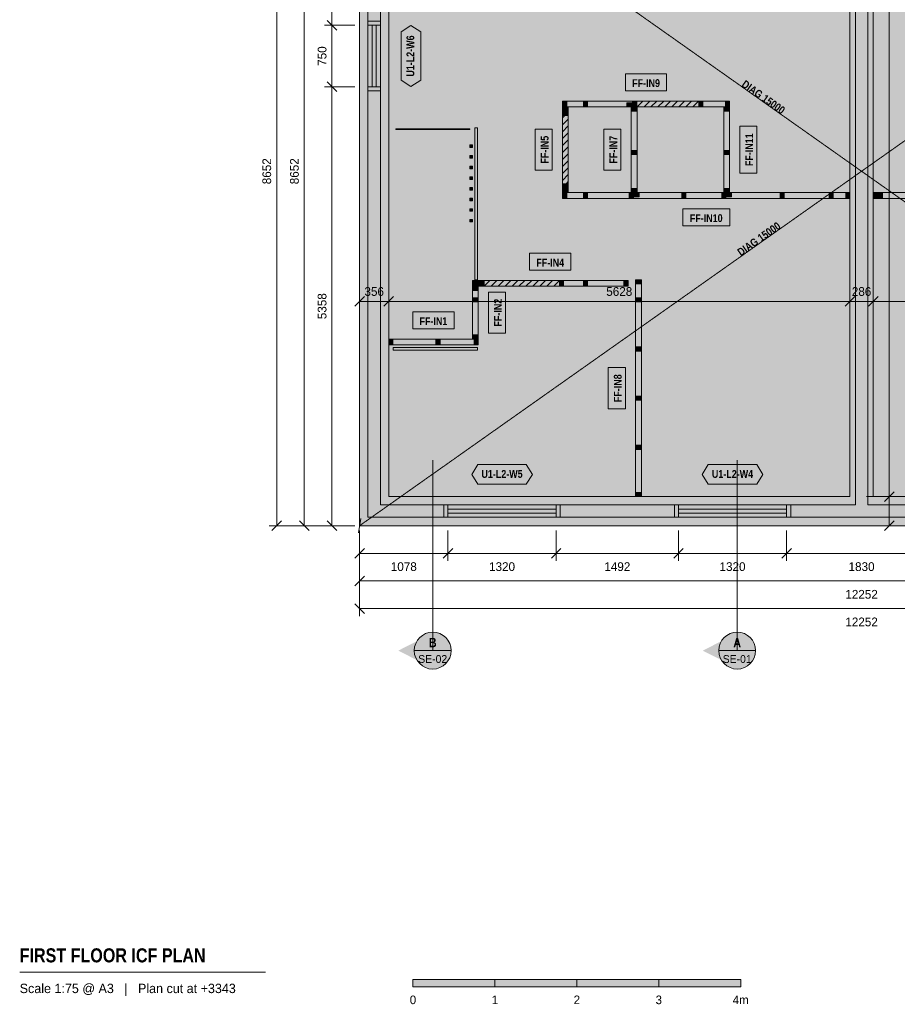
# Model space of a CAD drawing. Header units: millimetres. Extents: x -4149 to 16626, y -5842 to 13682.
# Tile 1 of 4: x -4149 to 6562, y -5842 to 6176. Entities that reach past the tile are written whole.
import ezdxf
from ezdxf.enums import TextEntityAlignment as Align

# ---------------------------------------------------------------- set-up
doc = ezdxf.new("R2010")
doc.units = ezdxf.units.MM
doc.linetypes.add('DASHED', pattern=[1.524, 1.27, -0.254])
for name, color, linetype in [('FILL-C_B2B2B5', 7, 'Continuous'), ('FILL-EPS', 7, 'Continuous'), ('FILL-INK', 7, 'Continuous'), ('FILL-RED', 7, 'Continuous'), ('FILL-TEAL_DK', 7, 'Continuous'), ('FILL-TIMBER', 7, 'Continuous'), ('FILL-WHITE', 7, 'Continuous'), ('LINE-C_85297A', 7, 'Continuous'), ('LINE-C_85297A-DASH', 7, 'DASHED'), ('LINE-INK', 7, 'Continuous'), ('LINE-INK-DASH', 7, 'DASHED'), ('LINE-RED', 7, 'Continuous'), ('LINE-RED-DASH', 7, 'DASHED'), ('LINE-STEEL_GREY', 7, 'Continuous'), ('LINE-STEEL_GREY-DASH', 7, 'DASHED'), ('LINE-TEAL_DK', 7, 'Continuous'), ('LINE-TIMBER_DK', 7, 'Continuous'), ('TEXT-C_85297A', 7, 'Continuous'), ('TEXT-INK', 7, 'Continuous'), ('TEXT-RED', 7, 'Continuous'), ('TEXT-STEEL_GREY', 7, 'Continuous'), ('TEXT-TEAL_DK', 7, 'Continuous')]:
    doc.layers.add(name, color=color, linetype=linetype)
doc.styles.add('OpenSansCondensed-Bold', font='OpenSansCondensed-Bold.ttf')

msp = doc.modelspace()

# ---------------------------------------------------------------- hatches: boundary and pattern name
at = {"layer": 'FILL-C_B2B2B5', "true_color": 0xb2b2b5}
h = msp.add_hatch(color=256, dxfattribs=at)
h.dxf.hatch_style = 1
h.paths.add_polyline_path([(12151, 8551), (12151, 102), (102, 102), (102, 8551)])
h.paths.add_polyline_path([(11998, 254), (11998, 8398), (6202, 8398), (6202, 254)], flags=0)
h.paths.add_polyline_path([(254, 8398), (254, 254), (6050, 254), (6050, 8398)], flags=0)
at = {"layer": 'FILL-EPS', "true_color": 0xccffff}
h = msp.add_hatch(color=256, dxfattribs=at)
h.dxf.hatch_style = 1
h.paths.add_polyline_path([(0, 8652), (12252, 8652), (12252, 0), (0, 0)])
h.paths.add_polyline_path([(102, 8551), (102, 102), (12151, 102), (12151, 8551)], flags=0)
h = msp.add_hatch(color=256, dxfattribs=at)
h.dxf.hatch_style = 1
h.paths.add_polyline_path([(6050, 8398), (6050, 254), (254, 254), (254, 8398)])
h.paths.add_polyline_path([(5983, 356), (5983, 8297), (356, 8297), (356, 356)], flags=0)
h = msp.add_hatch(color=256, dxfattribs=at)
h.dxf.hatch_style = 1
h.paths.add_polyline_path([(6202, 254), (6202, 8398), (11998, 8398), (11998, 254)])
h.paths.add_polyline_path([(11897, 8297), (6269, 8297), (6269, 356), (11897, 356)], flags=0)
at = {"layer": 'FILL-INK', "true_color": 0x14141a}
h = msp.add_hatch(color=256, dxfattribs=at)
h.dxf.hatch_style = 1
h.paths.add_polyline_path([(651, -5630), (1651, -5630), (1651, -5540), (651, -5540)])
h = msp.add_hatch(color=256, dxfattribs=at)
h.dxf.hatch_style = 1
h.paths.add_polyline_path([(2651, -5630), (3651, -5630), (3651, -5540), (2651, -5540)])
at = {"layer": 'FILL-RED', "true_color": 0xb81a1f}
h = msp.add_hatch(color=256, dxfattribs=at)
h.dxf.hatch_style = 1
h.paths.add_polyline_path([(472, -1525), (892, -1739), (892, -1311)])
h = msp.add_hatch(color=256, dxfattribs=at)
h.dxf.hatch_style = 1
h.paths.add_polyline_path([(4188, -1525), (4608, -1739), (4608, -1311)])
at = {"layer": 'FILL-TEAL_DK', "true_color": 0x006b5c}
h = msp.add_hatch(color=256, dxfattribs=at)
h.dxf.hatch_style = 1
h.paths.add_polyline_path([(102, 6158), (254, 6158), (254, 6108), (102, 6108)])
h = msp.add_hatch(color=256, dxfattribs=at)
h.dxf.hatch_style = 1
h.paths.add_polyline_path([(102, 5358), (254, 5358), (254, 5307), (102, 5307)])
h = msp.add_hatch(color=256, dxfattribs=at)
h.dxf.hatch_style = 1
h.paths.add_polyline_path([(1029, 102), (1029, 102), (1029, 254), (1029, 254), (1029, 254), (1029, 254), (1078, 254), (1078, 254), (1078, 254), (1078, 254), (1078, 102), (1078, 102), (1078, 102), (1078, 102), (1029, 102), (1029, 102)])
h = msp.add_hatch(color=256, dxfattribs=at)
h.dxf.hatch_style = 1
h.paths.add_polyline_path([(2399, 254), (2448, 254), (2448, 102), (2399, 102)])
h = msp.add_hatch(color=256, dxfattribs=at)
h.dxf.hatch_style = 1
h.paths.add_polyline_path([(3841, 254), (3891, 254), (3891, 102), (3841, 102)])
h = msp.add_hatch(color=256, dxfattribs=at)
h.dxf.hatch_style = 1
h.paths.add_polyline_path([(5211, 254), (5261, 254), (5261, 102), (5211, 102)])
at = {"layer": 'FILL-TIMBER', "true_color": 0xeddbb8}
h = msp.add_hatch(color=256, dxfattribs=at)
h.dxf.hatch_style = 1
h.paths.add_polyline_path([(2528, 5113), (2492, 5113), (2478, 5113), (2478, 5133), (2478, 5183), (2513, 5183), (2528, 5183), (2528, 5163)])
h = msp.add_hatch(color=256, dxfattribs=at)
h.dxf.hatch_style = 1
h.paths.add_polyline_path([(2781, 5113), (2745, 5113), (2731, 5113), (2731, 5133), (2731, 5183), (2766, 5183), (2781, 5183), (2781, 5163)])
h = msp.add_hatch(color=256, dxfattribs=at)
h.dxf.hatch_style = 1
h.paths.add_polyline_path([(3382, 5113), (3347, 5113), (3332, 5113), (3332, 5133), (3332, 5183), (3367, 5183), (3382, 5183), (3382, 5163)])
h = msp.add_hatch(color=256, dxfattribs=at)
h.dxf.hatch_style = 1
h.paths.add_polyline_path([(4190, 5113), (4155, 5113), (4140, 5113), (4140, 5133), (4140, 5183), (4175, 5183), (4190, 5183), (4190, 5163)])
h = msp.add_hatch(color=256, dxfattribs=at)
h.dxf.hatch_style = 1
h.paths.add_polyline_path([(4513, 5113), (4478, 5113), (4464, 5113), (4464, 5133), (4464, 5183), (4499, 5183), (4513, 5183), (4513, 5163)])
h = msp.add_hatch(color=256, dxfattribs=at)
h.dxf.hatch_style = 1
h.paths.add_polyline_path([(2547, 5111), (2547, 5076), (2547, 5061), (2527, 5061), (2478, 5061), (2478, 5096), (2478, 5111), (2498, 5111)])
h = msp.add_hatch(color=256, dxfattribs=at)
h.dxf.hatch_style = 1
h.paths.add_polyline_path([(2547, 5056), (2547, 5021), (2547, 5006), (2527, 5006), (2478, 5006), (2478, 5041), (2478, 5056), (2498, 5056)])
h = msp.add_hatch(color=256, dxfattribs=at)
h.dxf.hatch_style = 1
h.paths.add_polyline_path([(3332, 5113), (3282, 5113), (3262, 5113), (3262, 5128), (3262, 5163), (3312, 5163), (3332, 5163), (3332, 5148)])
h = msp.add_hatch(color=256, dxfattribs=at)
h.dxf.hatch_style = 1
h.paths.add_polyline_path([(3386, 5111), (3386, 5076), (3386, 5061), (3365, 5061), (3315, 5061), (3315, 5096), (3315, 5111), (3336, 5111)])
h = msp.add_hatch(color=256, dxfattribs=at)
h.dxf.hatch_style = 1
h.paths.add_polyline_path([(4513, 5111), (4513, 5076), (4513, 5061), (4493, 5061), (4444, 5061), (4444, 5096), (4444, 5111), (4464, 5111)])
h = msp.add_hatch(color=256, dxfattribs=at)
h.dxf.hatch_style = 1
h.paths.add_polyline_path([(3386, 4581), (3386, 4545), (3386, 4531), (3365, 4531), (3315, 4531), (3315, 4566), (3315, 4581), (3336, 4581)])
h = msp.add_hatch(color=256, dxfattribs=at)
h.dxf.hatch_style = 1
h.paths.add_polyline_path([(4513, 4581), (4513, 4545), (4513, 4531), (4493, 4531), (4444, 4531), (4444, 4566), (4444, 4581), (4464, 4581)])
h = msp.add_hatch(color=256, dxfattribs=at)
h.dxf.hatch_style = 1
h.paths.add_polyline_path([(2547, 4172), (2547, 4137), (2547, 4122), (2527, 4122), (2478, 4122), (2478, 4157), (2478, 4172), (2498, 4172)])
h = msp.add_hatch(color=256, dxfattribs=at)
h.dxf.hatch_style = 1
h.paths.add_polyline_path([(2547, 4117), (2547, 4082), (2547, 4067), (2527, 4067), (2478, 4067), (2478, 4102), (2478, 4117), (2498, 4117)])
h = msp.add_hatch(color=256, dxfattribs=at)
h.dxf.hatch_style = 1
h.paths.add_polyline_path([(3386, 4117), (3386, 4082), (3386, 4067), (3365, 4067), (3315, 4067), (3315, 4102), (3315, 4117), (3336, 4117)])
h = msp.add_hatch(color=256, dxfattribs=at)
h.dxf.hatch_style = 1
h.paths.add_polyline_path([(4513, 4117), (4513, 4082), (4513, 4067), (4493, 4067), (4444, 4067), (4444, 4102), (4444, 4117), (4464, 4117)])
h = msp.add_hatch(color=256, dxfattribs=at)
h.dxf.hatch_style = 1
h.paths.add_polyline_path([(2528, 3995), (2492, 3995), (2478, 3995), (2478, 4015), (2478, 4065), (2513, 4065), (2528, 4065), (2528, 4045)])
h = msp.add_hatch(color=256, dxfattribs=at)
h.dxf.hatch_style = 1
h.paths.add_polyline_path([(2781, 3995), (2745, 3995), (2731, 3995), (2731, 4015), (2731, 4065), (2766, 4065), (2781, 4065), (2781, 4045)])
h = msp.add_hatch(color=256, dxfattribs=at)
h.dxf.hatch_style = 1
h.paths.add_polyline_path([(3341, 3995), (3305, 3995), (3290, 3995), (3290, 4015), (3290, 4065), (3326, 4065), (3341, 4065), (3341, 4045)])
h = msp.add_hatch(color=256, dxfattribs=at)
h.dxf.hatch_style = 1
h.paths.add_polyline_path([(3411, 4015), (3361, 4015), (3341, 4015), (3341, 4030), (3341, 4065), (3390, 4065), (3411, 4065), (3411, 4050)])
h = msp.add_hatch(color=256, dxfattribs=at)
h.dxf.hatch_style = 1
h.paths.add_polyline_path([(3981, 3995), (3945, 3995), (3931, 3995), (3931, 4015), (3931, 4065), (3966, 4065), (3981, 4065), (3981, 4045)])
h = msp.add_hatch(color=256, dxfattribs=at)
h.dxf.hatch_style = 1
h.paths.add_polyline_path([(4468, 3995), (4433, 3995), (4419, 3995), (4419, 4015), (4419, 4065), (4454, 4065), (4468, 4065), (4468, 4045)])
h = msp.add_hatch(color=256, dxfattribs=at)
h.dxf.hatch_style = 1
h.paths.add_polyline_path([(4538, 4015), (4489, 4015), (4468, 4015), (4468, 4030), (4468, 4065), (4518, 4065), (4538, 4065), (4538, 4050)])
h = msp.add_hatch(color=256, dxfattribs=at)
h.dxf.hatch_style = 1
h.paths.add_polyline_path([(5181, 3995), (5145, 3995), (5131, 3995), (5131, 4015), (5131, 4065), (5166, 4065), (5181, 4065), (5181, 4045)])
h = msp.add_hatch(color=256, dxfattribs=at)
h.dxf.hatch_style = 1
h.paths.add_polyline_path([(5781, 3995), (5745, 3995), (5731, 3995), (5731, 4015), (5731, 4065), (5766, 4065), (5781, 4065), (5781, 4045)])
h = msp.add_hatch(color=256, dxfattribs=at)
h.dxf.hatch_style = 1
h.paths.add_polyline_path([(5983, 3995), (5948, 3995), (5933, 3995), (5933, 4015), (5933, 4065), (5969, 4065), (5983, 4065), (5983, 4045)])
h = msp.add_hatch(color=256, dxfattribs=at)
h.dxf.hatch_style = 1
h.paths.add_polyline_path([(6319, 3995), (6284, 3995), (6269, 3995), (6269, 4015), (6269, 4065), (6305, 4065), (6319, 4065), (6319, 4045)])
h = msp.add_hatch(color=256, dxfattribs=at)
h.dxf.hatch_style = 1
h.paths.add_polyline_path([(6381, 3995), (6345, 3995), (6331, 3995), (6331, 4015), (6331, 4065), (6366, 4065), (6381, 4065), (6381, 4045)])
h = msp.add_hatch(color=256, dxfattribs=at)
h.dxf.hatch_style = 1
h.paths.add_polyline_path([(1426, 2922), (1391, 2922), (1376, 2922), (1376, 2942), (1376, 2992), (1411, 2992), (1426, 2992), (1426, 2972)])
h = msp.add_hatch(color=256, dxfattribs=at)
h.dxf.hatch_style = 1
h.paths.add_polyline_path([(1446, 2920), (1446, 2885), (1446, 2870), (1426, 2870), (1376, 2870), (1376, 2905), (1376, 2920), (1396, 2920)])
h = msp.add_hatch(color=256, dxfattribs=at)
h.dxf.hatch_style = 1
h.paths.add_polyline_path([(1521, 2922), (1486, 2922), (1471, 2922), (1471, 2942), (1471, 2992), (1506, 2992), (1521, 2992), (1521, 2972)])
h = msp.add_hatch(color=256, dxfattribs=at)
h.dxf.hatch_style = 1
h.paths.add_polyline_path([(2489, 2922), (2454, 2922), (2439, 2922), (2439, 2942), (2439, 2992), (2474, 2992), (2489, 2992), (2489, 2972)])
h = msp.add_hatch(color=256, dxfattribs=at)
h.dxf.hatch_style = 1
h.paths.add_polyline_path([(2781, 2922), (2745, 2922), (2731, 2922), (2731, 2942), (2731, 2992), (2766, 2992), (2781, 2992), (2781, 2972)])
h = msp.add_hatch(color=256, dxfattribs=at)
h.dxf.hatch_style = 1
h.paths.add_polyline_path([(3276, 2922), (3241, 2922), (3226, 2922), (3226, 2942), (3226, 2992), (3262, 2992), (3276, 2992), (3276, 2972)])
h = msp.add_hatch(color=256, dxfattribs=at)
h.dxf.hatch_style = 1
h.paths.add_polyline_path([(3439, 3001), (3439, 2966), (3439, 2951), (3418, 2951), (3369, 2951), (3369, 2986), (3369, 3001), (3389, 3001)])
h = msp.add_hatch(color=256, dxfattribs=at)
h.dxf.hatch_style = 1
h.paths.add_polyline_path([(1446, 2781), (1446, 2745), (1446, 2731), (1426, 2731), (1376, 2731), (1376, 2766), (1376, 2781), (1396, 2781)])
h = msp.add_hatch(color=256, dxfattribs=at)
h.dxf.hatch_style = 1
h.paths.add_polyline_path([(3439, 2781), (3439, 2745), (3439, 2731), (3418, 2731), (3369, 2731), (3369, 2766), (3369, 2781), (3389, 2781)])
h = msp.add_hatch(color=256, dxfattribs=at)
h.dxf.hatch_style = 1
h.paths.add_polyline_path([(1446, 2330), (1446, 2294), (1446, 2280), (1426, 2280), (1376, 2280), (1376, 2315), (1376, 2330), (1396, 2330)])
h = msp.add_hatch(color=256, dxfattribs=at)
h.dxf.hatch_style = 1
h.paths.add_polyline_path([(406, 2208), (371, 2208), (356, 2208), (356, 2228), (356, 2278), (391, 2278), (406, 2278), (406, 2257)])
h = msp.add_hatch(color=256, dxfattribs=at)
h.dxf.hatch_style = 1
h.paths.add_polyline_path([(981, 2208), (945, 2208), (931, 2208), (931, 2228), (931, 2278), (966, 2278), (981, 2278), (981, 2257)])
h = msp.add_hatch(color=256, dxfattribs=at)
h.dxf.hatch_style = 1
h.paths.add_polyline_path([(1446, 2208), (1411, 2208), (1396, 2208), (1396, 2228), (1396, 2278), (1431, 2278), (1446, 2278), (1446, 2257)])
h = msp.add_hatch(color=256, dxfattribs=at)
h.dxf.hatch_style = 1
h.paths.add_polyline_path([(3439, 2181), (3439, 2145), (3439, 2131), (3418, 2131), (3369, 2131), (3369, 2166), (3369, 2181), (3389, 2181)])
h = msp.add_hatch(color=256, dxfattribs=at)
h.dxf.hatch_style = 1
h.paths.add_polyline_path([(3439, 1581), (3439, 1545), (3439, 1531), (3418, 1531), (3369, 1531), (3369, 1566), (3369, 1581), (3389, 1581)])
h = msp.add_hatch(color=256, dxfattribs=at)
h.dxf.hatch_style = 1
h.paths.add_polyline_path([(3439, 981), (3439, 945), (3439, 931), (3418, 931), (3369, 931), (3369, 966), (3369, 981), (3389, 981)])
h = msp.add_hatch(color=256, dxfattribs=at)
h.dxf.hatch_style = 1
h.paths.add_polyline_path([(3439, 406), (3439, 371), (3439, 356), (3418, 356), (3369, 356), (3369, 391), (3369, 406), (3389, 406)])
at = {"layer": 'FILL-WHITE', "true_color": 0xffffff}
h = msp.add_hatch(color=256, dxfattribs=at)
h.dxf.hatch_style = 1
h.paths.add_polyline_path([(626, 5362), (506, 5437), (506, 6028), (626, 6103), (746, 6028), (746, 5437)])
h = msp.add_hatch(color=256, dxfattribs=at)
h.dxf.hatch_style = 1
h.paths.add_polyline_path([(4487, 5373), (5211, 4863), (5365, 5081), (4642, 5592)])
h = msp.add_hatch(color=256, dxfattribs=at)
h.dxf.hatch_style = 1
h.paths.add_polyline_path([(3245, 5309), (3746, 5309), (3746, 5517), (3245, 5517)])
at = {"layer": 'FILL-WHITE', "true_color": 0xfaf5e8}
h = msp.add_hatch(color=256, dxfattribs=at)
h.dxf.hatch_style = 1
h.paths.add_polyline_path([(2781, 5113), (2745, 5113), (2731, 5113), (2528, 5113), (2492, 5113), (2478, 5113), (2478, 5113), (2478, 5133), (2478, 5183), (2478, 5183), (2513, 5183), (2528, 5183), (2731, 5183), (2766, 5183), (2781, 5183), (3332, 5183), (3367, 5183), (3382, 5183), (3382, 5183), (3382, 5163), (3382, 5113), (3382, 5113), (3347, 5113), (3332, 5113), (3282, 5113), (3262, 5113)])
at = {"layer": 'FILL-WHITE', "true_color": 0xffffff}
h = msp.add_hatch(color=256, dxfattribs=at)
h.dxf.hatch_style = 1
h.paths.add_polyline_path([(3382, 5113), (3382, 5183), (4140, 5183), (4140, 5113)])
at = {"layer": 'FILL-WHITE', "true_color": 0xfaf5e8}
h = msp.add_hatch(color=256, dxfattribs=at)
h.dxf.hatch_style = 1
h.paths.add_polyline_path([(4140, 5113), (4140, 5113), (4140, 5113), (4140, 5133), (4140, 5183), (4140, 5183), (4140, 5183), (4140, 5183), (4175, 5183), (4190, 5183), (4464, 5183), (4499, 5183), (4513, 5183), (4513, 5183), (4513, 5183), (4513, 5183), (4513, 5163), (4513, 5113), (4513, 5113), (4513, 5113), (4513, 5113), (4478, 5113), (4464, 5113), (4190, 5113), (4155, 5113), (4140, 5113)])
h = msp.add_hatch(color=256, dxfattribs=at)
h.dxf.hatch_style = 1
h.paths.add_polyline_path([(2547, 5006), (2527, 5006), (2478, 5006), (2478, 5041), (2478, 5056), (2478, 5061), (2478, 5096), (2478, 5111), (2498, 5111), (2547, 5111), (2547, 5076), (2547, 5061), (2547, 5056), (2547, 5021)])
h = msp.add_hatch(color=256, dxfattribs=at)
h.dxf.hatch_style = 1
h.paths.add_polyline_path([(3386, 4067), (3386, 4067), (3365, 4067), (3315, 4067), (3315, 4067), (3315, 4102), (3315, 4117), (3315, 4531), (3315, 4566), (3315, 4581), (3315, 5061), (3315, 5096), (3315, 5111), (3315, 5111), (3336, 5111), (3386, 5111), (3386, 5111), (3386, 5076), (3386, 5061), (3386, 4581), (3386, 4545), (3386, 4531), (3386, 4117), (3386, 4082)])
h = msp.add_hatch(color=256, dxfattribs=at)
h.dxf.hatch_style = 1
h.paths.add_polyline_path([(4513, 4067), (4513, 4067), (4513, 4067), (4513, 4067), (4493, 4067), (4444, 4067), (4444, 4067), (4444, 4067), (4444, 4067), (4444, 4102), (4444, 4117), (4444, 4531), (4444, 4566), (4444, 4581), (4444, 5061), (4444, 5096), (4444, 5111), (4444, 5111), (4444, 5111), (4444, 5111), (4464, 5111), (4513, 5111), (4513, 5111), (4513, 5111), (4513, 5111), (4513, 5076), (4513, 5061), (4513, 4581), (4513, 4545), (4513, 4531), (4513, 4117), (4513, 4082)])
at = {"layer": 'FILL-WHITE', "true_color": 0xffffff}
h = msp.add_hatch(color=256, dxfattribs=at)
h.dxf.hatch_style = 1
h.paths.add_polyline_path([(2478, 4172), (2478, 5006), (2547, 5006), (2547, 4172)])
h = msp.add_hatch(color=256, dxfattribs=at)
h.dxf.hatch_style = 1
h.paths.add_polyline_path([(441, 4843), (441, 4843), (1344, 4843), (1344, 4834), (1344, 4834), (441, 4834)])
h = msp.add_hatch(color=256, dxfattribs=at)
h.dxf.hatch_style = 1
h.paths.add_polyline_path([(1406, 4855), (1406, 4855), (1406, 4855), (1406, 4855), (1438, 4855), (1438, 3001), (1438, 3001), (1438, 3001), (1438, 3001), (1406, 3001)])
h = msp.add_hatch(color=256, dxfattribs=at)
h.dxf.hatch_style = 1
h.paths.add_polyline_path([(2351, 4338), (2351, 4840), (2144, 4840), (2144, 4338)])
h = msp.add_hatch(color=256, dxfattribs=at)
h.dxf.hatch_style = 1
h.paths.add_polyline_path([(3189, 4338), (3189, 4840), (2982, 4840), (2982, 4338)])
h = msp.add_hatch(color=256, dxfattribs=at)
h.dxf.hatch_style = 1
h.paths.add_polyline_path([(4847, 4301), (4847, 4877), (4640, 4877), (4640, 4301)])
h = msp.add_hatch(color=256, dxfattribs=at)
h.dxf.hatch_style = 1
h.paths.add_polyline_path([(1344, 4649), (1376, 4649), (1376, 4617), (1344, 4617)])
h = msp.add_hatch(color=256, dxfattribs=at)
h.dxf.hatch_style = 1
h.paths.add_polyline_path([(1344, 4519), (1376, 4519), (1376, 4487), (1344, 4487)])
h = msp.add_hatch(color=256, dxfattribs=at)
h.dxf.hatch_style = 1
h.paths.add_polyline_path([(1344, 4389), (1376, 4389), (1376, 4357), (1344, 4357)])
h = msp.add_hatch(color=256, dxfattribs=at)
h.dxf.hatch_style = 1
h.paths.add_polyline_path([(1344, 4259), (1376, 4259), (1376, 4227), (1344, 4227)])
h = msp.add_hatch(color=256, dxfattribs=at)
h.dxf.hatch_style = 1
h.paths.add_polyline_path([(1344, 4129), (1376, 4129), (1376, 4097), (1344, 4097)])
at = {"layer": 'FILL-WHITE', "true_color": 0xfaf5e8}
h = msp.add_hatch(color=256, dxfattribs=at)
h.dxf.hatch_style = 1
h.paths.add_polyline_path([(2547, 4067), (2527, 4067), (2478, 4067), (2478, 4102), (2478, 4117), (2478, 4122), (2478, 4157), (2478, 4172), (2498, 4172), (2547, 4172), (2547, 4137), (2547, 4122), (2547, 4117), (2547, 4082)])
at = {"layer": 'FILL-WHITE', "true_color": 0xffffff}
h = msp.add_hatch(color=256, dxfattribs=at)
h.dxf.hatch_style = 1
h.paths.add_polyline_path([(1344, 3999), (1376, 3999), (1376, 3967), (1344, 3967)])
at = {"layer": 'FILL-WHITE', "true_color": 0xfaf5e8}
h = msp.add_hatch(color=256, dxfattribs=at)
h.dxf.hatch_style = 1
h.paths.add_polyline_path([(2478, 3995), (2478, 4015), (2478, 4065), (2478, 4065), (2513, 4065), (2528, 4065), (2731, 4065), (2766, 4065), (2781, 4065), (3290, 4065), (3326, 4065), (3341, 4065), (3390, 4065), (3411, 4065), (3931, 4065), (3966, 4065), (3981, 4065), (4419, 4065), (4454, 4065), (4468, 4065), (4518, 4065), (4538, 4065), (5131, 4065), (5166, 4065), (5181, 4065), (5731, 4065), (5766, 4065), (5781, 4065), (5933, 4065), (5969, 4065), (5983, 4065), (5983, 4065), (5983, 4045), (5983, 3995), (5983, 3995), (5948, 3995), (5933, 3995), (5781, 3995), (5745, 3995), (5731, 3995), (5181, 3995), (5145, 3995), (5131, 3995), (4468, 3995), (4433, 3995), (4419, 3995), (3981, 3995), (3945, 3995), (3931, 3995), (3341, 3995), (3305, 3995), (3290, 3995), (2781, 3995), (2745, 3995), (2731, 3995), (2528, 3995), (2492, 3995), (2478, 3995)])
h = msp.add_hatch(color=256, dxfattribs=at)
h.dxf.hatch_style = 1
h.paths.add_polyline_path([(6269, 3995), (6269, 4015), (6269, 4065), (6269, 4065), (6305, 4065), (6319, 4065), (6331, 4065), (6366, 4065), (6381, 4065), (6931, 4065), (6966, 4065), (6981, 4065), (7531, 4065), (7566, 4065), (7581, 4065), (7714, 4065), (7749, 4065), (7764, 4065), (7813, 4065), (7834, 4065), (8131, 4065), (8166, 4065), (8181, 4065), (8731, 4065), (8766, 4065), (8781, 4065), (8842, 4065), (8877, 4065), (8892, 4065), (8941, 4065), (8962, 4065), (9331, 4065), (9366, 4065), (9381, 4065), (9725, 4065), (9760, 4065), (9775, 4065), (9775, 4045), (9775, 3995), (9740, 3995), (9725, 3995), (9381, 3995), (9345, 3995), (9331, 3995), (8892, 3995), (8857, 3995), (8842, 3995), (8781, 3995), (8745, 3995), (8731, 3995), (8181, 3995), (8145, 3995), (8131, 3995), (7764, 3995), (7729, 3995), (7714, 3995), (7581, 3995), (7545, 3995), (7531, 3995), (6981, 3995), (6945, 3995), (6931, 3995), (6381, 3995), (6345, 3995), (6331, 3995), (6319, 3995), (6284, 3995), (6269, 3995)])
at = {"layer": 'FILL-WHITE', "true_color": 0xffffff}
h = msp.add_hatch(color=256, dxfattribs=at)
h.dxf.hatch_style = 1
h.paths.add_polyline_path([(1344, 3869), (1376, 3869), (1376, 3837), (1344, 3837)])
h = msp.add_hatch(color=256, dxfattribs=at)
h.dxf.hatch_style = 1
h.paths.add_polyline_path([(3943, 3661), (4518, 3661), (4518, 3869), (3943, 3869)])
h = msp.add_hatch(color=256, dxfattribs=at)
h.dxf.hatch_style = 1
h.paths.add_polyline_path([(4591, 3132), (5314, 3643), (5160, 3861), (4437, 3350)])
h = msp.add_hatch(color=256, dxfattribs=at)
h.dxf.hatch_style = 1
h.paths.add_polyline_path([(1344, 3739), (1376, 3739), (1376, 3707), (1344, 3707)])
h = msp.add_hatch(color=256, dxfattribs=at)
h.dxf.hatch_style = 1
h.paths.add_polyline_path([(2075, 3118), (2577, 3118), (2577, 3326), (2075, 3326)])
at = {"layer": 'FILL-WHITE', "true_color": 0xfaf5e8}
h = msp.add_hatch(color=256, dxfattribs=at)
h.dxf.hatch_style = 1
h.paths.add_polyline_path([(1376, 2922), (1376, 2942), (1376, 2992), (1411, 2992), (1426, 2992), (1471, 2992), (1506, 2992), (1521, 2992), (1521, 2972), (1521, 2922), (1486, 2922), (1471, 2922), (1426, 2922), (1391, 2922)])
h = msp.add_hatch(color=256, dxfattribs=at)
h.dxf.hatch_style = 1
h.paths.add_polyline_path([(1446, 2280), (1446, 2280), (1426, 2280), (1376, 2280), (1376, 2280), (1376, 2315), (1376, 2330), (1376, 2731), (1376, 2766), (1376, 2781), (1376, 2870), (1376, 2905), (1376, 2920), (1376, 2920), (1396, 2920), (1446, 2920), (1446, 2920), (1446, 2885), (1446, 2870), (1446, 2781), (1446, 2745), (1446, 2731), (1446, 2330), (1446, 2294)])
at = {"layer": 'FILL-WHITE', "true_color": 0xffffff}
h = msp.add_hatch(color=256, dxfattribs=at)
h.dxf.hatch_style = 1
h.paths.add_polyline_path([(1521, 2922), (1521, 2992), (2439, 2992), (2439, 2922)])
at = {"layer": 'FILL-WHITE', "true_color": 0xfaf5e8}
h = msp.add_hatch(color=256, dxfattribs=at)
h.dxf.hatch_style = 1
h.paths.add_polyline_path([(2439, 2922), (2439, 2922), (2439, 2922), (2439, 2942), (2439, 2992), (2439, 2992), (2439, 2992), (2439, 2992), (2474, 2992), (2489, 2992), (2731, 2992), (2766, 2992), (2781, 2992), (3226, 2992), (3262, 2992), (3276, 2992), (3276, 2992), (3276, 2992), (3276, 2992), (3276, 2972), (3276, 2922), (3276, 2922), (3276, 2922), (3276, 2922), (3241, 2922), (3226, 2922), (2781, 2922), (2745, 2922), (2731, 2922), (2489, 2922), (2454, 2922), (2439, 2922)])
h = msp.add_hatch(color=256, dxfattribs=at)
h.dxf.hatch_style = 1
h.paths.add_polyline_path([(3439, 356), (3439, 356), (3418, 356), (3369, 356), (3369, 356), (3369, 391), (3369, 406), (3369, 931), (3369, 966), (3369, 981), (3369, 1531), (3369, 1566), (3369, 1581), (3369, 2131), (3369, 2166), (3369, 2181), (3369, 2731), (3369, 2766), (3369, 2781), (3369, 2951), (3369, 2986), (3369, 3001), (3369, 3001), (3389, 3001), (3439, 3001), (3439, 3001), (3439, 2966), (3439, 2951), (3439, 2781), (3439, 2745), (3439, 2731), (3439, 2181), (3439, 2145), (3439, 2131), (3439, 1581), (3439, 1545), (3439, 1531), (3439, 981), (3439, 945), (3439, 931), (3439, 406), (3439, 371)])
at = {"layer": 'FILL-WHITE', "true_color": 0xffffff}
h = msp.add_hatch(color=256, dxfattribs=at)
h.dxf.hatch_style = 1
h.paths.add_polyline_path([(1780, 2349), (1780, 2851), (1572, 2851), (1572, 2349)])
h = msp.add_hatch(color=256, dxfattribs=at)
h.dxf.hatch_style = 1
h.paths.add_polyline_path([(650, 2404), (1152, 2404), (1152, 2611), (650, 2611)])
at = {"layer": 'FILL-WHITE', "true_color": 0xfaf5e8}
h = msp.add_hatch(color=256, dxfattribs=at)
h.dxf.hatch_style = 1
h.paths.add_polyline_path([(356, 2208), (356, 2208), (356, 2228), (356, 2278), (356, 2278), (391, 2278), (406, 2278), (931, 2278), (966, 2278), (981, 2278), (1396, 2278), (1431, 2278), (1446, 2278), (1446, 2278), (1446, 2257), (1446, 2208), (1446, 2208), (1411, 2208), (1396, 2208), (981, 2208), (945, 2208), (931, 2208), (406, 2208), (371, 2208)])
at = {"layer": 'FILL-WHITE', "true_color": 0xffffff}
h = msp.add_hatch(color=256, dxfattribs=at)
h.dxf.hatch_style = 1
h.paths.add_polyline_path([(409, 2176), (1438, 2176), (1438, 2144), (409, 2144)])
h = msp.add_hatch(color=256, dxfattribs=at)
h.dxf.hatch_style = 1
h.paths.add_polyline_path([(3243, 1428), (3243, 1929), (3035, 1929), (3035, 1428)])
h = msp.add_hatch(color=256, dxfattribs=at)
h.dxf.hatch_style = 1
h.paths.add_polyline_path([(1368, 626), (1443, 746), (2034, 746), (2109, 626), (2034, 506), (1443, 506)])
h = msp.add_hatch(color=256, dxfattribs=at)
h.dxf.hatch_style = 1
h.paths.add_polyline_path([(4180, 626), (4255, 746), (4847, 746), (4922, 626), (4847, 506), (4255, 506)])
h = msp.add_hatch(color=256, dxfattribs=at)
h.dxf.hatch_style = 1
h.paths.add_polyline_path([(1117, -1525), (1109, -1467), (1087, -1412), (1051, -1366), (1004, -1330), (950, -1308), (892, -1300), (834, -1308), (779, -1330), (733, -1366), (697, -1412), (675, -1467), (667, -1525), (675, -1583), (697, -1637), (733, -1684), (779, -1720), (834, -1742), (892, -1750), (950, -1742), (1004, -1720), (1051, -1684), (1087, -1637), (1109, -1583)])
h = msp.add_hatch(color=256, dxfattribs=at)
h.dxf.hatch_style = 1
h.paths.add_polyline_path([(4833, -1525), (4825, -1467), (4803, -1412), (4767, -1366), (4721, -1330), (4666, -1308), (4608, -1300), (4550, -1308), (4496, -1330), (4449, -1366), (4413, -1412), (4391, -1467), (4383, -1525), (4391, -1583), (4413, -1637), (4449, -1684), (4496, -1720), (4550, -1742), (4608, -1750), (4666, -1742), (4721, -1720), (4767, -1684), (4803, -1637), (4825, -1583)])
h = msp.add_hatch(color=256, dxfattribs=at)
h.dxf.hatch_style = 1
h.paths.add_polyline_path([(1651, -5630), (2651, -5630), (2651, -5540), (1651, -5540)])
h = msp.add_hatch(color=256, dxfattribs=at)
h.dxf.hatch_style = 1
h.paths.add_polyline_path([(3651, -5630), (4651, -5630), (4651, -5540), (3651, -5540)])

# ---------------------------------------------------------------- linework, layer by layer
at = {"layer": 'LINE-C_85297A', "lineweight": 5}
msp.add_line((-15, -89), (15, 89), dxfattribs=at)
at = {"layer": 'LINE-C_85297A-DASH', "lineweight": 5}
for p, q in [((0, 0), (12252, 8652)), ((0, 8652), (12252, 0))]:
    msp.add_line(p, q, dxfattribs=at)
at = {"layer": 'LINE-INK', "lineweight": 5}
for p, q in [((-1012, 8652), (-1012, 0)), ((-675, 0), (-675, 8652)), ((-338, 0), (-338, 8652)), ((6464, 356), (6464, 8297)), ((-279, 6049), (-396, 6166)), ((-60, 6108), (-428, 6108)), ((0, 6108), (0, 5358)), ((153, 6108), (153, 5358)), ((203, 6108), (203, 5358)), ((356, 6108), (356, 5358)), ((-279, 5299), (-396, 5416)), ((-60, 5358), (-428, 5358)), ((-58, 2680), (58, 2796)), ((0, 2738), (0, 2828)), ((297, 2680), (414, 2796)), ((356, 2738), (356, 2828)), ((5925, 2680), (6042, 2796)), ((5983, 2738), (5983, 2828)), ((6211, 2680), (6327, 2796)), ((6269, 2738), (6269, 2828)), ((0, 2738), (12252, 2738)), ((6405, 297), (6522, 414)), ((6405, 297), (6522, 414)), ((1078, 356), (2399, 356)), ((3891, 356), (5211, 356)), ((6186, 356), (6554, 356)), ((6186, 356), (6554, 356)), ((6464, 0), (6464, 356)), ((1078, 203), (2399, 203)), ((1078, 153), (2399, 153)), ((3891, 203), (5211, 203)), ((3891, 153), (5211, 153)), ((-60, 0), (-1103, 0)), ((-954, 58), (-1071, -58)), ((-60, 0), (-765, 0)), ((-617, -58), (-733, 58)), ((-60, 0), (-428, 0)), ((-279, -58), (-396, 58)), ((1078, 0), (2399, 0)), ((3891, 0), (5211, 0)), ((6186, 0), (6554, 0)), ((6405, -58), (6522, 58)), ((0, -60), (0, -428)), ((0, -60), (0, -765)), ((0, -60), (0, -1103)), ((1078, -60), (1078, -428)), ((2399, -60), (2399, -428)), ((3891, -60), (3891, -428)), ((5211, -60), (5211, -428)), ((58, -279), (-58, -396)), ((12252, -338), (0, -338)), ((1137, -279), (1020, -396)), ((2457, -279), (2340, -396)), ((3949, -279), (3833, -396)), ((5269, -279), (5153, -396)), ((58, -617), (-58, -733)), ((12252, -675), (0, -675)), ((-58, -954), (58, -1071)), ((0, -1012), (12252, -1012)), ((-4149, -5450), (-1149, -5450))]:
    msp.add_line(p, q, dxfattribs=at)
for points in [[(0, 0), (0, 8652), (12252, 8652), (12252, 0)], [(356, 356), (5983, 356), (5983, 8297), (356, 8297)], [(11897, 356), (11897, 8297), (6269, 8297), (6269, 356)], [(3245, 5309), (3746, 5309), (3746, 5517), (3245, 5517)], [(2781, 5113), (2745, 5113), (2731, 5113), (2528, 5113), (2492, 5113), (2478, 5113), (2478, 5113), (2478, 5133), (2478, 5183), (2478, 5183), (2513, 5183), (2528, 5183), (2731, 5183), (2766, 5183), (2781, 5183), (3332, 5183), (3367, 5183), (3382, 5183), (3382, 5183), (3382, 5163), (3382, 5113), (3382, 5113), (3347, 5113), (3332, 5113), (3282, 5113), (3262, 5113)], [(4140, 5113), (4140, 5113), (4140, 5113), (4140, 5133), (4140, 5183), (4140, 5183), (4140, 5183), (4140, 5183), (4175, 5183), (4190, 5183), (4464, 5183), (4499, 5183), (4513, 5183), (4513, 5183), (4513, 5183), (4513, 5183), (4513, 5163), (4513, 5113), (4513, 5113), (4513, 5113), (4513, 5113), (4478, 5113), (4464, 5113), (4190, 5113), (4155, 5113), (4140, 5113)], [(2547, 5006), (2527, 5006), (2478, 5006), (2478, 5041), (2478, 5056), (2478, 5061), (2478, 5096), (2478, 5111), (2498, 5111), (2547, 5111), (2547, 5076), (2547, 5061), (2547, 5056), (2547, 5021)], [(3386, 4067), (3386, 4067), (3365, 4067), (3315, 4067), (3315, 4067), (3315, 4102), (3315, 4117), (3315, 4531), (3315, 4566), (3315, 4581), (3315, 5061), (3315, 5096), (3315, 5111), (3315, 5111), (3336, 5111), (3386, 5111), (3386, 5111), (3386, 5076), (3386, 5061), (3386, 4581), (3386, 4545), (3386, 4531), (3386, 4117), (3386, 4082)], [(4513, 4067), (4513, 4067), (4513, 4067), (4513, 4067), (4493, 4067), (4444, 4067), (4444, 4067), (4444, 4067), (4444, 4067), (4444, 4102), (4444, 4117), (4444, 4531), (4444, 4566), (4444, 4581), (4444, 5061), (4444, 5096), (4444, 5111), (4444, 5111), (4444, 5111), (4444, 5111), (4464, 5111), (4513, 5111), (4513, 5111), (4513, 5111), (4513, 5111), (4513, 5076), (4513, 5061), (4513, 4581), (4513, 4545), (4513, 4531), (4513, 4117), (4513, 4082)], [(441, 4843), (441, 4843), (1344, 4843), (1344, 4834), (1344, 4834), (441, 4834)], [(1406, 4855), (1406, 4855), (1406, 4855), (1406, 4855), (1438, 4855), (1438, 3001), (1438, 3001), (1438, 3001), (1438, 3001), (1406, 3001)], [(2351, 4338), (2351, 4840), (2144, 4840), (2144, 4338)], [(3189, 4338), (3189, 4840), (2982, 4840), (2982, 4338)], [(4847, 4301), (4847, 4877), (4640, 4877), (4640, 4301)], [(1344, 4649), (1376, 4649), (1376, 4617), (1344, 4617)], [(1344, 4519), (1376, 4519), (1376, 4487), (1344, 4487)], [(1344, 4389), (1376, 4389), (1376, 4357), (1344, 4357)], [(1344, 4259), (1376, 4259), (1376, 4227), (1344, 4227)], [(1344, 4129), (1376, 4129), (1376, 4097), (1344, 4097)], [(2547, 4067), (2527, 4067), (2478, 4067), (2478, 4102), (2478, 4117), (2478, 4122), (2478, 4157), (2478, 4172), (2498, 4172), (2547, 4172), (2547, 4137), (2547, 4122), (2547, 4117), (2547, 4082)], [(1344, 3999), (1376, 3999), (1376, 3967), (1344, 3967)], [(2478, 3995), (2478, 4015), (2478, 4065), (2478, 4065), (2513, 4065), (2528, 4065), (2731, 4065), (2766, 4065), (2781, 4065), (3290, 4065), (3326, 4065), (3341, 4065), (3390, 4065), (3411, 4065), (3931, 4065), (3966, 4065), (3981, 4065), (4419, 4065), (4454, 4065), (4468, 4065), (4518, 4065), (4538, 4065), (5131, 4065), (5166, 4065), (5181, 4065), (5731, 4065), (5766, 4065), (5781, 4065), (5933, 4065), (5969, 4065), (5983, 4065), (5983, 4065), (5983, 4045), (5983, 3995), (5983, 3995), (5948, 3995), (5933, 3995), (5781, 3995), (5745, 3995), (5731, 3995), (5181, 3995), (5145, 3995), (5131, 3995), (4468, 3995), (4433, 3995), (4419, 3995), (3981, 3995), (3945, 3995), (3931, 3995), (3341, 3995), (3305, 3995), (3290, 3995), (2781, 3995), (2745, 3995), (2731, 3995), (2528, 3995), (2492, 3995), (2478, 3995)], [(1344, 3869), (1376, 3869), (1376, 3837), (1344, 3837)], [(3943, 3661), (4518, 3661), (4518, 3869), (3943, 3869)], [(1344, 3739), (1376, 3739), (1376, 3707), (1344, 3707)], [(2075, 3118), (2577, 3118), (2577, 3326), (2075, 3326)], [(1376, 2922), (1376, 2942), (1376, 2992), (1411, 2992), (1426, 2992), (1471, 2992), (1506, 2992), (1521, 2992), (1521, 2972), (1521, 2922), (1486, 2922), (1471, 2922), (1426, 2922), (1391, 2922)], [(1446, 2280), (1446, 2280), (1426, 2280), (1376, 2280), (1376, 2280), (1376, 2315), (1376, 2330), (1376, 2731), (1376, 2766), (1376, 2781), (1376, 2870), (1376, 2905), (1376, 2920), (1376, 2920), (1396, 2920), (1446, 2920), (1446, 2920), (1446, 2885), (1446, 2870), (1446, 2781), (1446, 2745), (1446, 2731), (1446, 2330), (1446, 2294)], [(2439, 2922), (2439, 2922), (2439, 2922), (2439, 2942), (2439, 2992), (2439, 2992), (2439, 2992), (2439, 2992), (2474, 2992), (2489, 2992), (2731, 2992), (2766, 2992), (2781, 2992), (3226, 2992), (3262, 2992), (3276, 2992), (3276, 2992), (3276, 2992), (3276, 2992), (3276, 2972), (3276, 2922), (3276, 2922), (3276, 2922), (3276, 2922), (3241, 2922), (3226, 2922), (2781, 2922), (2745, 2922), (2731, 2922), (2489, 2922), (2454, 2922), (2439, 2922)], [(3439, 356), (3439, 356), (3418, 356), (3369, 356), (3369, 356), (3369, 391), (3369, 406), (3369, 931), (3369, 966), (3369, 981), (3369, 1531), (3369, 1566), (3369, 1581), (3369, 2131), (3369, 2166), (3369, 2181), (3369, 2731), (3369, 2766), (3369, 2781), (3369, 2951), (3369, 2986), (3369, 3001), (3369, 3001), (3389, 3001), (3439, 3001), (3439, 3001), (3439, 2966), (3439, 2951), (3439, 2781), (3439, 2745), (3439, 2731), (3439, 2181), (3439, 2145), (3439, 2131), (3439, 1581), (3439, 1545), (3439, 1531), (3439, 981), (3439, 945), (3439, 931), (3439, 406), (3439, 371)], [(1780, 2349), (1780, 2851), (1572, 2851), (1572, 2349)], [(650, 2404), (1152, 2404), (1152, 2611), (650, 2611)], [(356, 2208), (356, 2208), (356, 2228), (356, 2278), (356, 2278), (391, 2278), (406, 2278), (931, 2278), (966, 2278), (981, 2278), (1396, 2278), (1431, 2278), (1446, 2278), (1446, 2278), (1446, 2257), (1446, 2208), (1446, 2208), (1411, 2208), (1396, 2208), (981, 2208), (945, 2208), (931, 2208), (406, 2208), (371, 2208)], [(409, 2176), (1438, 2176), (1438, 2144), (409, 2144)], [(3243, 1428), (3243, 1929), (3035, 1929), (3035, 1428)], [(651, -5630), (1651, -5630), (1651, -5540), (651, -5540)], [(1651, -5630), (2651, -5630), (2651, -5540), (1651, -5540)], [(2651, -5630), (3651, -5630), (3651, -5540), (2651, -5540)], [(3651, -5630), (4651, -5630), (4651, -5540), (3651, -5540)]]:
    msp.add_lwpolyline(points, close=True, dxfattribs=at)
msp.add_lwpolyline([(6931, 3995), (6381, 3995), (6345, 3995), (6331, 3995), (6319, 3995), (6284, 3995), (6269, 3995), (6269, 3995), (6269, 4015), (6269, 4065), (6269, 4065), (6305, 4065), (6319, 4065), (6331, 4065), (6366, 4065), (6381, 4065), (6931, 4065)], dxfattribs=at)
at = {"layer": 'LINE-INK-DASH', "lineweight": 5}
for points in [[(3382, 5113), (3382, 5183), (4140, 5183), (4140, 5113)], [(2478, 4172), (2478, 5006), (2547, 5006), (2547, 4172)], [(1521, 2922), (1521, 2992), (2439, 2992), (2439, 2922)]]:
    msp.add_lwpolyline(points, close=True, dxfattribs=at)
at = {"layer": 'LINE-RED', "lineweight": 5}
for p, q in [((667, -1525), (1117, -1525)), ((4383, -1525), (4833, -1525))]:
    msp.add_line(p, q, dxfattribs=at)
for centre in [(892, -1525), (4608, -1525)]:
    msp.add_circle(centre, 225, dxfattribs=at)
at = {"layer": 'LINE-RED-DASH', "lineweight": 5}
for p, q in [((892, -1525), (892, 800)), ((4608, -1525), (4608, 800))]:
    msp.add_line(p, q, dxfattribs=at)
at = {"layer": 'LINE-STEEL_GREY', "lineweight": 5}
for points in [[(12151, 8551), (12151, 102), (102, 102), (102, 8551)], [(254, 8398), (254, 254), (6050, 254), (6050, 8398)], [(11998, 254), (11998, 8398), (6202, 8398), (6202, 254)]]:
    msp.add_lwpolyline(points, close=True, dxfattribs=at)
at = {"layer": 'LINE-STEEL_GREY-DASH', "lineweight": 5}
for points in [[(0, 8652), (12252, 8652), (12252, 0), (0, 0)], [(5983, 8297), (356, 8297), (356, 356), (5983, 356)], [(6269, 356), (11897, 356), (11897, 8297), (6269, 8297)]]:
    msp.add_lwpolyline(points, close=True, dxfattribs=at)
at = {"layer": 'LINE-TEAL_DK', "lineweight": 5}
for points in [[(102, 6158), (254, 6158), (254, 6108), (102, 6108)], [(626, 5362), (506, 5437), (506, 6028), (626, 6103), (746, 6028), (746, 5437)], [(102, 5358), (254, 5358), (254, 5307), (102, 5307)], [(1368, 626), (1443, 746), (2034, 746), (2109, 626), (2034, 506), (1443, 506)], [(4180, 626), (4255, 746), (4847, 746), (4922, 626), (4847, 506), (4255, 506)], [(1029, 102), (1029, 102), (1029, 254), (1029, 254), (1029, 254), (1029, 254), (1078, 254), (1078, 254), (1078, 254), (1078, 254), (1078, 102), (1078, 102), (1078, 102), (1078, 102), (1029, 102), (1029, 102)], [(2399, 254), (2448, 254), (2448, 102), (2399, 102)], [(3841, 254), (3891, 254), (3891, 102), (3841, 102)], [(5211, 254), (5261, 254), (5261, 102), (5211, 102)]]:
    msp.add_lwpolyline(points, close=True, dxfattribs=at)
at = {"layer": 'LINE-TIMBER_DK', "lineweight": 5}
for p, q in [((3387, 5113), (3457, 5183)), ((3471, 5113), (3541, 5183)), ((3556, 5113), (3626, 5183)), ((3641, 5113), (3711, 5183)), ((3726, 5113), (3796, 5183)), ((3811, 5113), (3881, 5183)), ((3896, 5113), (3966, 5183)), ((3981, 5113), (4051, 5183)), ((4065, 5113), (4135, 5183)), ((2478, 4978), (2505, 5006)), ((2478, 4893), (2547, 4963)), ((2478, 4809), (2547, 4879)), ((2478, 4724), (2547, 4794)), ((2478, 4639), (2547, 4709)), ((2478, 4554), (2547, 4624)), ((2478, 4469), (2547, 4539)), ((2478, 4384), (2547, 4454)), ((2478, 4299), (2547, 4369)), ((2478, 4215), (2547, 4285)), ((2520, 4172), (2547, 4200)), ((1521, 2922), (1591, 2992)), ((1606, 2922), (1676, 2992)), ((1690, 2922), (1760, 2992)), ((1775, 2922), (1845, 2992)), ((1860, 2922), (1930, 2992)), ((1945, 2922), (2015, 2992)), ((2030, 2922), (2100, 2992)), ((2115, 2922), (2185, 2992)), ((2200, 2922), (2270, 2992)), ((2284, 2922), (2354, 2992)), ((2369, 2922), (2439, 2992))]:
    msp.add_line(p, q, dxfattribs=at)
for points in [[(2528, 5113), (2492, 5113), (2478, 5113), (2478, 5133), (2478, 5183), (2513, 5183), (2528, 5183), (2528, 5163)], [(2781, 5113), (2745, 5113), (2731, 5113), (2731, 5133), (2731, 5183), (2766, 5183), (2781, 5183), (2781, 5163)], [(3382, 5113), (3347, 5113), (3332, 5113), (3332, 5133), (3332, 5183), (3367, 5183), (3382, 5183), (3382, 5163)], [(4190, 5113), (4155, 5113), (4140, 5113), (4140, 5133), (4140, 5183), (4175, 5183), (4190, 5183), (4190, 5163)], [(4513, 5113), (4478, 5113), (4464, 5113), (4464, 5133), (4464, 5183), (4499, 5183), (4513, 5183), (4513, 5163)], [(2547, 5111), (2547, 5076), (2547, 5061), (2527, 5061), (2478, 5061), (2478, 5096), (2478, 5111), (2498, 5111)], [(2547, 5056), (2547, 5021), (2547, 5006), (2527, 5006), (2478, 5006), (2478, 5041), (2478, 5056), (2498, 5056)], [(3332, 5113), (3282, 5113), (3262, 5113), (3262, 5128), (3262, 5163), (3312, 5163), (3332, 5163), (3332, 5148)], [(3386, 5111), (3386, 5076), (3386, 5061), (3365, 5061), (3315, 5061), (3315, 5096), (3315, 5111), (3336, 5111)], [(4513, 5111), (4513, 5076), (4513, 5061), (4493, 5061), (4444, 5061), (4444, 5096), (4444, 5111), (4464, 5111)], [(3386, 4581), (3386, 4545), (3386, 4531), (3365, 4531), (3315, 4531), (3315, 4566), (3315, 4581), (3336, 4581)], [(4513, 4581), (4513, 4545), (4513, 4531), (4493, 4531), (4444, 4531), (4444, 4566), (4444, 4581), (4464, 4581)], [(2547, 4172), (2547, 4137), (2547, 4122), (2527, 4122), (2478, 4122), (2478, 4157), (2478, 4172), (2498, 4172)], [(2547, 4117), (2547, 4082), (2547, 4067), (2527, 4067), (2478, 4067), (2478, 4102), (2478, 4117), (2498, 4117)], [(3386, 4117), (3386, 4082), (3386, 4067), (3365, 4067), (3315, 4067), (3315, 4102), (3315, 4117), (3336, 4117)], [(4513, 4117), (4513, 4082), (4513, 4067), (4493, 4067), (4444, 4067), (4444, 4102), (4444, 4117), (4464, 4117)], [(2528, 3995), (2492, 3995), (2478, 3995), (2478, 4015), (2478, 4065), (2513, 4065), (2528, 4065), (2528, 4045)], [(2781, 3995), (2745, 3995), (2731, 3995), (2731, 4015), (2731, 4065), (2766, 4065), (2781, 4065), (2781, 4045)], [(3341, 3995), (3305, 3995), (3290, 3995), (3290, 4015), (3290, 4065), (3326, 4065), (3341, 4065), (3341, 4045)], [(3411, 4015), (3361, 4015), (3341, 4015), (3341, 4030), (3341, 4065), (3390, 4065), (3411, 4065), (3411, 4050)], [(3981, 3995), (3945, 3995), (3931, 3995), (3931, 4015), (3931, 4065), (3966, 4065), (3981, 4065), (3981, 4045)], [(4468, 3995), (4433, 3995), (4419, 3995), (4419, 4015), (4419, 4065), (4454, 4065), (4468, 4065), (4468, 4045)], [(4538, 4015), (4489, 4015), (4468, 4015), (4468, 4030), (4468, 4065), (4518, 4065), (4538, 4065), (4538, 4050)], [(5181, 3995), (5145, 3995), (5131, 3995), (5131, 4015), (5131, 4065), (5166, 4065), (5181, 4065), (5181, 4045)], [(5781, 3995), (5745, 3995), (5731, 3995), (5731, 4015), (5731, 4065), (5766, 4065), (5781, 4065), (5781, 4045)], [(5983, 3995), (5948, 3995), (5933, 3995), (5933, 4015), (5933, 4065), (5969, 4065), (5983, 4065), (5983, 4045)], [(6319, 3995), (6284, 3995), (6269, 3995), (6269, 4015), (6269, 4065), (6305, 4065), (6319, 4065), (6319, 4045)], [(6381, 3995), (6345, 3995), (6331, 3995), (6331, 4015), (6331, 4065), (6366, 4065), (6381, 4065), (6381, 4045)], [(1426, 2922), (1391, 2922), (1376, 2922), (1376, 2942), (1376, 2992), (1411, 2992), (1426, 2992), (1426, 2972)], [(1446, 2920), (1446, 2885), (1446, 2870), (1426, 2870), (1376, 2870), (1376, 2905), (1376, 2920), (1396, 2920)], [(1521, 2922), (1486, 2922), (1471, 2922), (1471, 2942), (1471, 2992), (1506, 2992), (1521, 2992), (1521, 2972)], [(2489, 2922), (2454, 2922), (2439, 2922), (2439, 2942), (2439, 2992), (2474, 2992), (2489, 2992), (2489, 2972)], [(2781, 2922), (2745, 2922), (2731, 2922), (2731, 2942), (2731, 2992), (2766, 2992), (2781, 2992), (2781, 2972)], [(3276, 2922), (3241, 2922), (3226, 2922), (3226, 2942), (3226, 2992), (3262, 2992), (3276, 2992), (3276, 2972)], [(3439, 3001), (3439, 2966), (3439, 2951), (3418, 2951), (3369, 2951), (3369, 2986), (3369, 3001), (3389, 3001)], [(1446, 2781), (1446, 2745), (1446, 2731), (1426, 2731), (1376, 2731), (1376, 2766), (1376, 2781), (1396, 2781)], [(3439, 2781), (3439, 2745), (3439, 2731), (3418, 2731), (3369, 2731), (3369, 2766), (3369, 2781), (3389, 2781)], [(1446, 2330), (1446, 2294), (1446, 2280), (1426, 2280), (1376, 2280), (1376, 2315), (1376, 2330), (1396, 2330)], [(406, 2208), (371, 2208), (356, 2208), (356, 2228), (356, 2278), (391, 2278), (406, 2278), (406, 2257)], [(981, 2208), (945, 2208), (931, 2208), (931, 2228), (931, 2278), (966, 2278), (981, 2278), (981, 2257)], [(1446, 2208), (1411, 2208), (1396, 2208), (1396, 2228), (1396, 2278), (1431, 2278), (1446, 2278), (1446, 2257)], [(3439, 2181), (3439, 2145), (3439, 2131), (3418, 2131), (3369, 2131), (3369, 2166), (3369, 2181), (3389, 2181)], [(3439, 1581), (3439, 1545), (3439, 1531), (3418, 1531), (3369, 1531), (3369, 1566), (3369, 1581), (3389, 1581)], [(3439, 981), (3439, 945), (3439, 931), (3418, 931), (3369, 931), (3369, 966), (3369, 981), (3389, 981)], [(3439, 406), (3439, 371), (3439, 356), (3418, 356), (3369, 356), (3369, 391), (3369, 406), (3389, 406)]]:
    msp.add_lwpolyline(points, close=True, dxfattribs=at)

# ---------------------------------------------------------------- texts
at = {"layer": 'TEXT-C_85297A', "style": 'OpenSansCondensed-Bold'}
for rotation, p in [(-35.2293, (4901, 5192)), (35.2293, (4901, 3461))]:
    msp.add_text('DIAG 15000', height=95.2, rotation=rotation, dxfattribs=at).set_placement(p, align=Align.CENTER)
at = {"layer": 'TEXT-INK'}
for s, p in [('750', (-405, 5732)), ('8652', (-1080, 4326)), ('8652', (-743, 4326)), ('5358', (-405, 2679))]:
    msp.add_text(s, height=106.7, rotation=90, dxfattribs=at).set_placement(p, align=Align.CENTER)
at = {"layer": 'TEXT-INK', "style": 'OpenSansCondensed-Bold'}
for s, p in [('FF-IN9', (3496, 5354)), ('FF-IN10', (4230, 3706)), ('FF-IN4', (2326, 3163)), ('FF-IN1', (901, 2449))]:
    msp.add_text(s, height=95.2, dxfattribs=at).set_placement(p, align=Align.CENTER)
for s, p in [('FF-IN11', (4802, 4589)), ('FF-IN5', (2306, 4589)), ('FF-IN7', (3144, 4589)), ('FF-IN2', (1735, 2600)), ('FF-IN8', (3198, 1678))]:
    msp.add_text(s, height=95.2, rotation=90, dxfattribs=at).set_placement(p, align=Align.CENTER)
at = {"layer": 'TEXT-INK'}
for s, height, p in [('356', 106.7, (178, 2805)), ('5628', 106.7, (3169, 2805)), ('286', 106.7, (6126, 2805)), ('1078', 106.7, (539, -553)), ('1320', 106.7, (1738, -553)), ('1492', 106.7, (3145, -553)), ('1320', 106.7, (4551, -553)), ('1830', 106.7, (6126, -553)), ('12252', 106.7, (6126, -891)), ('12252', 106.7, (6126, -1228)), ('0', 105, (651, -5840)), ('1', 105, (1651, -5840)), ('2', 105, (2651, -5840)), ('3', 105, (3651, -5840)), ('4m', 104.8, (4651, -5840))]:
    msp.add_text(s, height=height, dxfattribs=at).set_placement(p, align=Align.CENTER)
at = {"layer": 'TEXT-INK', "style": 'OpenSansCondensed-Bold'}
msp.add_text('FIRST FLOOR ICF PLAN', height=171.45, dxfattribs=at).set_placement((-4149, -5330))
at = {"layer": 'TEXT-RED', "style": 'OpenSansCondensed-Bold'}
for s, p in [('B', (892, -1484)), ('A', (4608, -1484))]:
    msp.add_text(s, height=114, dxfattribs=at).set_placement(p, align=Align.CENTER)
at = {"layer": 'TEXT-RED'}
for s, p in [('SE-02', (892, -1675)), ('SE-01', (4608, -1675))]:
    msp.add_text(s, height=95.2, dxfattribs=at).set_placement(p, align=Align.CENTER)
at = {"layer": 'TEXT-STEEL_GREY'}
msp.add_text('Scale 1:75 @ A3   |   Plan cut at +3343', height=114.3, dxfattribs=at).set_placement((-4149, -5705))
at = {"layer": 'TEXT-TEAL_DK', "style": 'OpenSansCondensed-Bold'}
msp.add_text('U1-L2-W6', height=95.2, rotation=90, dxfattribs=at).set_placement((667, 5732), align=Align.CENTER)
for s, p in [('U1-L2-W5', (1738, 584)), ('U1-L2-W4', (4551, 584))]:
    msp.add_text(s, height=95.2, dxfattribs=at).set_placement(p, align=Align.CENTER)

doc.saveas('drawing.dxf')
